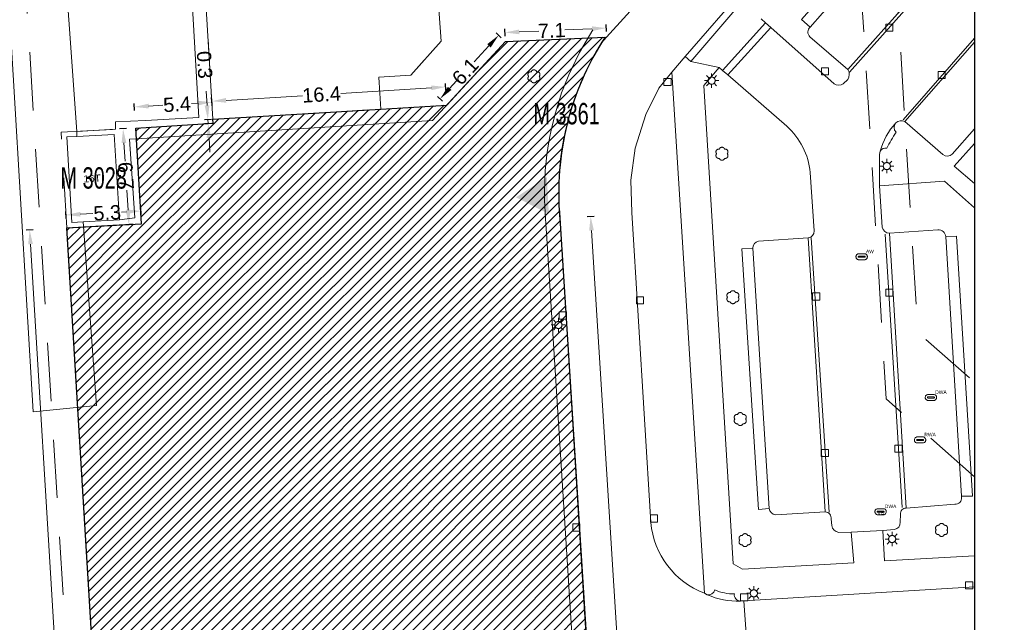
# Model space of a CAD drawing. Header units: metres. Extents: x 160756 to 160966, y 503283 to 503570.
# Tile 7 of 26: x 160796 to 160865, y 503357 to 503399. Entities that reach past the tile are written whole.
import ezdxf
from ezdxf.enums import TextEntityAlignment as Align

# ---------------------------------------------------------------- set-up
doc = ezdxf.new("R2010")
doc.units = ezdxf.units.M
doc.header["$MEASUREMENT"] = 0
doc.linetypes.add('DGN Style 2', pattern=[6.813233, 4.08794, -2.725293])
doc.linetypes.add('DGN Style 7', pattern=[13.626466, 6.13191, -2.725293, 2.04397, -2.725293])
for name, color, linetype, lineweight in [('B_KAD_perceelsgrenzen', 1, 'DGN Style 2', 0), ('B_KAD_perceelsnummers', 1, 'Continuous', 0), ('B_TOP_asfalt', 7, 'Continuous', 0), ('B_TOP_betonstraatstenen', 7, 'Continuous', 0), ('B_TOP_bomen', 7, 'Continuous', 0), ('B_TOP_gebouwen', 7, 'Continuous', 0), ('B_TOP_huisnummers', 7, 'Continuous', 0), ('B_TOP_rioolput', 7, 'Continuous', 0), ('B_TOP_straatmeubilair', 7, 'Continuous', 0), ('B_TOP_tegels', 7, 'Continuous', 0), ('B_TOP_verharding', 7, 'Continuous', 0), ('B_TOP_water', 7, 'Continuous', 0), ('Hagen', 3, 'Continuous', 0), ('kader', 7, 'Continuous', 0), ('maatvoering', 7, 'Continuous', 0), ('tekening-onderhoek', 7, 'Continuous', 0), ('X-TA-ARCERING', 7, 'Continuous', 0), ('X-TA-GRONDEN', 7, 'Continuous', 30), ('X-TA-MAATVOERING', 7, 'Continuous', 0)]:
    doc.layers.add(name, color=color, linetype=linetype, lineweight=lineweight)
doc.layers.add('niet_plotten', color=6, linetype='Continuous', lineweight=0, plot=False)
doc.styles.add('ARIAL', font='arial.ttf', dxfattribs={"height": 2.5})
doc.styles.add('ARIAL-BG_0', font='arial.ttf')
doc.styles.add('Style-Arial', font='arial.ttf')
doc.styles.add('Style-WORKING', font='WORKING.shx')
doc.dimstyles.new('rsl', dxfattribs={"dimtxt": 1, "dimasz": 1, "dimexe": 0.25, "dimexo": 0.0625, "dimgap": 0.1, "dimtad": 0, "dimdec": 1, "dimzin": 0, "dimdsep": 46, "dimtxsty": 'ARIAL-BG_0', "dimcen": 0, "dimclrd": 256, "dimadec": 4, "dimazin": 3, "dimtfac": 1, "dimtdec": 0, "dimtmove": 2, "dimatfit": 1, "dimfxl": 0.25, "dimfxlon": 1, "dimfrac": 2, "dimtolj": 1, "dimtzin": 0, "dimlwd": -1, "dimarcsym": 0})

# ---------------------------------------------------------------- blocks, each defined once
blk = doc.blocks.new('KA3')
at = {"linetype": 'DGN Style 7'}
blk.add_wipeout([(4200, 0), (4200, 2946), (0, 2946), (0, 0), (4200, 0), (4080, 110), (118.4, 110), (118.4, 2836), (4080, 2836), (4080, 110)], dxfattribs=at)
blk = doc.blocks.new('A3 zw')
at = {"layer": 'kader', "color": 7, "linetype": 'Continuous', "lineweight": 0, "xscale": 0.09999999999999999, "yscale": 0.09999999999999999, "zscale": 0.09999999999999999}
blk.add_blockref('KA3', (0, 0), dxfattribs=at)
at = {"layer": 'tekening-onderhoek', "color": 7}
for tag, height, style in [('titel', 5, 'Style-Arial'), ('titelregel2', 5, 'Style-Arial'), ('titelregel3', 5, 'Style-Arial'), ('titelregel4', 5, 'Style-Arial'), ('archiefnummer', 3.5, 'ARIAL'), ('van bladen', 2, 'Style-Arial'), ('schaal', 2, 'ARIAL'), ('datum', 2, 'ARIAL'), ('gewijzigd', 2, 'ARIAL'), ('gewijzigd2', 2, 'ARIAL'), ('get2', 2, 'ARIAL'), ('get3', 2, 'ARIAL'), ('get1', 2, 'ARIAL'), ('blad ', 2, 'Style-Arial')]:
    blk.add_attdef(tag, (0, 0), '', height=height, dxfattribs=dict(at, style=style))
blk = doc.blocks.new('*D7')
at = {"layer": 'Defpoints', "color": 0, "transparency": 16777216}
for p in [(160796.478, 503384.521), (160799.08, 503384.68), (160803.046, 503319.591)]:
    blk.add_point(p, dxfattribs=at)
at = {"layer": 'X-TA-MAATVOERING', "color": 0, "linetype": 'ByBlock', "lineweight": -2, "transparency": 16777216}
for p, q in [((160796.728, 503384.537), (160796.229, 503384.506)), ((160800.694, 503319.447), (160800.195, 503319.417))]:
    blk.add_line(p, q, dxfattribs=at)
at = {"layer": 'X-TA-MAATVOERING', "transparency": 16777216}
for p, q in [((160796.539, 503383.523), (160798.461, 503351.985)), ((160800.384, 503320.43), (160798.631, 503349.198))]:
    blk.add_line(p, q, dxfattribs=at)
for points in [[(160796.705, 503383.533), (160796.373, 503383.513), (160796.478, 503384.521)], [(160800.55, 503320.44), (160800.217, 503320.42), (160800.445, 503319.432)]]:
    blk.add_solid(points, dxfattribs=at)
at = {"layer": 'X-TA-MAATVOERING', "color": 0, "transparency": 16777216, "insert": (160798.546, 503350.592), "char_height": 1, "attachment_point": 5, "rotation": 273.48706, "style": 'ARIAL-BG_0'}
blk.add_mtext('\\A1;65.2', dxfattribs=at)
blk = doc.blocks.new('*D8')
at = {"layer": 'Defpoints', "color": 0, "transparency": 16777216}
for p in [(160833.682, 503385.344), (160837.69, 503321.722), (160839.852, 503321.858)]:
    blk.add_point(p, dxfattribs=at)
at = {"layer": 'X-TA-MAATVOERING', "color": 0, "linetype": 'ByBlock', "lineweight": -2, "transparency": 16777216}
for p, q in [((160835.594, 503385.464), (160836.093, 503385.496)), ((160839.602, 503321.842), (160840.101, 503321.874))]:
    blk.add_line(p, q, dxfattribs=at)
at = {"layer": 'X-TA-MAATVOERING', "transparency": 16777216}
for p, q in [((160835.906, 503384.482), (160837.773, 503354.854)), ((160839.789, 503322.856), (160837.949, 503352.056))]:
    blk.add_line(p, q, dxfattribs=at)
for points in [[(160836.073, 503384.493), (160835.74, 503384.472), (160835.843, 503385.48)], [(160839.955, 503322.866), (160839.623, 503322.845), (160839.852, 503321.858)]]:
    blk.add_solid(points, dxfattribs=at)
at = {"layer": 'X-TA-MAATVOERING', "color": 0, "transparency": 16777216, "insert": (160837.861, 503353.455), "char_height": 1, "attachment_point": 5, "rotation": 273.60513, "style": 'ARIAL-BG_0'}
blk.add_mtext('\\A1;63.7', dxfattribs=at)
blk = doc.blocks.new('*D9')
at = {"layer": 'Defpoints', "color": 0, "transparency": 16777216}
for p in [(160804.282, 503385.853), (160804.33, 503384.96), (160799.08, 503384.68)]:
    blk.add_point(p, dxfattribs=at)
at = {"layer": 'X-TA-MAATVOERING', "color": 0, "linetype": 'ByBlock', "lineweight": -2, "transparency": 16777216}
for p, q in [((160799.046, 503385.323), (160799.019, 503385.822)), ((160804.296, 503385.603), (160804.269, 503386.102))]:
    blk.add_line(p, q, dxfattribs=at)
at = {"layer": 'X-TA-MAATVOERING', "transparency": 16777216}
for p, q in [((160800.031, 503385.626), (160800.911, 503385.673)), ((160803.284, 503385.799), (160802.929, 503385.78))]:
    blk.add_line(p, q, dxfattribs=at)
for points in [[(160800.022, 503385.792), (160800.04, 503385.459), (160799.032, 503385.573)], [(160803.275, 503385.966), (160803.293, 503385.633), (160804.282, 503385.853)]]:
    blk.add_solid(points, dxfattribs=at)
at = {"layer": 'X-TA-MAATVOERING', "color": 0, "transparency": 16777216, "insert": (160801.92, 503385.727), "char_height": 1, "attachment_point": 5, "rotation": 3.05288, "style": 'ARIAL-BG_0'}
blk.add_mtext('\\A1;5.3', dxfattribs=at)
blk = doc.blocks.new('*D10')
at = {"layer": 'Defpoints', "color": 0, "transparency": 16777216}
for p in [(160803.92, 503391.68), (160803.033, 503391.626), (160804.33, 503384.96)]:
    blk.add_point(p, dxfattribs=at)
at = {"layer": 'X-TA-MAATVOERING', "color": 0, "linetype": 'ByBlock', "lineweight": -2, "transparency": 16777216}
for p, q in [((160803.283, 503391.641), (160802.784, 503391.611)), ((160803.693, 503384.921), (160803.194, 503384.891))]:
    blk.add_line(p, q, dxfattribs=at)
at = {"layer": 'X-TA-MAATVOERING', "transparency": 16777216}
for p, q in [((160803.094, 503390.628), (160803.172, 503389.348)), ((160803.383, 503385.904), (160803.296, 503387.326))]:
    blk.add_line(p, q, dxfattribs=at)
for points in [[(160803.261, 503390.638), (160802.928, 503390.618), (160803.033, 503391.626)], [(160803.549, 503385.914), (160803.216, 503385.894), (160803.443, 503384.906)]]:
    blk.add_solid(points, dxfattribs=at)
at = {"layer": 'X-TA-MAATVOERING', "color": 0, "transparency": 16777216, "insert": (160803.234, 503388.337), "char_height": 1, "attachment_point": 5, "rotation": 273.4914, "style": 'ARIAL-BG_0'}
blk.add_mtext('\\A1;6.7', dxfattribs=at)
blk = doc.blocks.new('*D11')
at = {"layer": 'Defpoints', "color": 0, "transparency": 16777216}
for p in [(160809.267, 503393.49), (160803.92, 503391.68), (160809.357, 503392.011)]:
    blk.add_point(p, dxfattribs=at)
at = {"layer": 'X-TA-MAATVOERING', "color": 0, "linetype": 'ByBlock', "lineweight": -2, "transparency": 16777216}
for p, q in [((160809.282, 503393.24), (160809.252, 503393.739)), ((160803.845, 503392.909), (160803.815, 503393.408))]:
    blk.add_line(p, q, dxfattribs=at)
at = {"layer": 'X-TA-MAATVOERING', "transparency": 16777216}
for p, q in [((160804.828, 503393.219), (160805.817, 503393.28)), ((160808.269, 503393.429), (160807.83, 503393.402))]:
    blk.add_line(p, q, dxfattribs=at)
for points in [[(160804.818, 503393.386), (160804.838, 503393.053), (160803.83, 503393.159)], [(160808.259, 503393.595), (160808.279, 503393.263), (160809.267, 503393.49)]]:
    blk.add_solid(points, dxfattribs=at)
at = {"layer": 'X-TA-MAATVOERING', "color": 0, "transparency": 16777216, "insert": (160806.824, 503393.341), "char_height": 1, "attachment_point": 5, "rotation": 3.48706, "style": 'ARIAL-BG_0'}
blk.add_mtext('\\A1;5.4', dxfattribs=at)
blk = doc.blocks.new('*D12')
at = {"layer": 'Defpoints', "color": 0, "transparency": 16777216}
for p in [(160809.003, 503391.99), (160809.34, 503392.29), (160809.357, 503392.011)]:
    blk.add_point(p, dxfattribs=at)
at = {"layer": 'X-TA-MAATVOERING', "transparency": 16777216}
for p, q in [((160808.925, 503393.267), (160808.864, 503394.265)), ((160808.986, 503392.268), (160809.003, 503391.99)), ((160809.064, 503390.992), (160809.125, 503389.993))]:
    blk.add_line(p, q, dxfattribs=at)
at = {"layer": 'X-TA-MAATVOERING', "color": 0, "linetype": 'ByBlock', "lineweight": -2, "transparency": 16777216}
for p, q in [((160809.236, 503392.284), (160808.737, 503392.253)), ((160809.253, 503392.005), (160808.754, 503391.975))]:
    blk.add_line(p, q, dxfattribs=at)
at = {"layer": 'X-TA-MAATVOERING', "transparency": 16777216}
for points in [[(160809.092, 503393.277), (160808.759, 503393.256), (160808.986, 503392.268)], [(160809.23, 503391.002), (160808.898, 503390.981), (160809.003, 503391.99)]]:
    blk.add_solid(points, dxfattribs=at)
at = {"layer": 'X-TA-MAATVOERING', "color": 0, "transparency": 16777216, "insert": (160808.752, 503396.117), "char_height": 1, "attachment_point": 5, "rotation": 273.48706, "style": 'ARIAL-BG_0'}
blk.add_mtext('\\A1;0.3', dxfattribs=at)
blk = doc.blocks.new('*D13')
at = {"layer": 'Defpoints', "color": 0, "transparency": 16777216}
for p in [(160825.666, 503394.562), (160825.743, 503393.292), (160809.34, 503392.29)]:
    blk.add_point(p, dxfattribs=at)
at = {"layer": 'X-TA-MAATVOERING', "transparency": 16777216}
for p, q in [((160824.668, 503394.501), (160818.307, 503394.112)), ((160810.261, 503393.621), (160815.613, 503393.948))]:
    blk.add_line(p, q, dxfattribs=at)
at = {"layer": 'X-TA-MAATVOERING', "color": 0, "linetype": 'ByBlock', "lineweight": -2, "transparency": 16777216}
for p, q in [((160825.681, 503394.312), (160825.651, 503394.811)), ((160809.278, 503393.311), (160809.247, 503393.81))]:
    blk.add_line(p, q, dxfattribs=at)
at = {"layer": 'X-TA-MAATVOERING', "transparency": 16777216}
for points in [[(160824.657, 503394.667), (160824.678, 503394.335), (160825.666, 503394.562)], [(160810.25, 503393.787), (160810.271, 503393.455), (160809.262, 503393.56)]]:
    blk.add_solid(points, dxfattribs=at)
at = {"layer": 'X-TA-MAATVOERING', "color": 0, "transparency": 16777216, "insert": (160816.96, 503394.03), "char_height": 1, "attachment_point": 5, "rotation": 3.49463, "style": 'ARIAL-BG_0'}
blk.add_mtext('\\A1;16.4', dxfattribs=at)
blk = doc.blocks.new('*D14')
at = {"layer": 'Defpoints', "color": 0, "transparency": 16777216}
for p in [(160829.389, 503398.187), (160829.859, 503397.753), (160825.743, 503393.292)]:
    blk.add_point(p, dxfattribs=at)
at = {"layer": 'X-TA-MAATVOERING', "color": 0, "linetype": 'ByBlock', "lineweight": -2, "transparency": 16777216}
for p, q in [((160829.572, 503398.017), (160829.205, 503398.356)), ((160825.457, 503393.556), (160825.089, 503393.895))]:
    blk.add_line(p, q, dxfattribs=at)
at = {"layer": 'X-TA-MAATVOERING', "transparency": 16777216}
for p, q in [((160828.711, 503397.452), (160827.673, 503396.327)), ((160825.951, 503394.461), (160826.43, 503394.98))]:
    blk.add_line(p, q, dxfattribs=at)
for points in [[(160828.588, 503397.565), (160828.833, 503397.339), (160829.389, 503398.187)], [(160825.829, 503394.574), (160826.074, 503394.348), (160825.273, 503393.726)]]:
    blk.add_solid(points, dxfattribs=at)
at = {"layer": 'X-TA-MAATVOERING', "color": 0, "transparency": 16777216, "insert": (160827.051, 503395.653), "char_height": 1, "attachment_point": 5, "rotation": 47.30733, "style": 'ARIAL-BG_0'}
blk.add_mtext('\\A1;6.1', dxfattribs=at)
blk = doc.blocks.new('*D15')
at = {"layer": 'Defpoints', "color": 0, "transparency": 16777216}
for p in [(160836.936, 503398.695), (160836.964, 503398.064), (160829.859, 503397.753)]:
    blk.add_point(p, dxfattribs=at)
at = {"layer": 'X-TA-MAATVOERING', "color": 0, "linetype": 'ByBlock', "lineweight": -2, "transparency": 16777216}
for p, q in [((160829.842, 503398.134), (160829.82, 503398.634)), ((160836.947, 503398.445), (160836.925, 503398.945))]:
    blk.add_line(p, q, dxfattribs=at)
at = {"layer": 'X-TA-MAATVOERING', "transparency": 16777216}
for p, q in [((160835.937, 503398.651), (160834.022, 503398.567)), ((160830.83, 503398.428), (160832.204, 503398.488))]:
    blk.add_line(p, q, dxfattribs=at)
for points in [[(160830.823, 503398.594), (160830.838, 503398.261), (160829.831, 503398.384)], [(160835.93, 503398.818), (160835.945, 503398.485), (160836.936, 503398.695)]]:
    blk.add_solid(points, dxfattribs=at)
at = {"layer": 'X-TA-MAATVOERING', "color": 0, "transparency": 16777216, "insert": (160833.113, 503398.528), "char_height": 1, "attachment_point": 5, "rotation": 2.50635, "style": 'ARIAL-BG_0'}
blk.add_mtext('\\A1;7.1', dxfattribs=at)
blk = doc.blocks.new('VB')
at = {"layer": 'B_TOP_straatmeubilair', "style": 'Style-WORKING'}
blk.add_text('VB', height=0.25, dxfattribs=at).set_placement((0.017, 0), align=Align.MIDDLE_CENTER)
blk = doc.blocks.new('BM')
at = {"layer": 'B_TOP_bomen', "flags": 128}
for points in [[(-0.376, 0), (-0.385, 0.011), (-0.393, 0.024), (-0.4, 0.037), (-0.407, 0.051), (-0.412, 0.065), (-0.417, 0.08), (-0.42, 0.095), (-0.422, 0.111), (-0.423, 0.127), (-0.422, 0.143), (-0.42, 0.158), (-0.418, 0.173), (-0.414, 0.188), (-0.409, 0.202), (-0.403, 0.216), (-0.396, 0.229), (-0.388, 0.241), (-0.379, 0.253), (-0.37, 0.264), (-0.359, 0.275), (-0.347, 0.285), (-0.335, 0.294), (-0.321, 0.303), (-0.307, 0.31), (-0.293, 0.316), (-0.278, 0.321), (-0.263, 0.325), (-0.247, 0.327), (-0.232, 0.328), (-0.217, 0.328), (-0.202, 0.328), (-0.188, 0.326)], [(-0.188, -0.326), (-0.202, -0.328), (-0.217, -0.328), (-0.232, -0.328), (-0.247, -0.327), (-0.263, -0.325), (-0.278, -0.321), (-0.293, -0.316), (-0.307, -0.31), (-0.321, -0.303), (-0.335, -0.294), (-0.347, -0.285), (-0.359, -0.275), (-0.37, -0.264), (-0.379, -0.253), (-0.388, -0.241), (-0.396, -0.229), (-0.403, -0.216), (-0.409, -0.202), (-0.414, -0.188), (-0.418, -0.173), (-0.42, -0.158), (-0.422, -0.143), (-0.423, -0.127), (-0.422, -0.111), (-0.42, -0.095), (-0.417, -0.08), (-0.412, -0.065), (-0.407, -0.051), (-0.4, -0.037), (-0.393, -0.024), (-0.385, -0.011), (-0.376, 0)], [(0.188, 0.326), (0.182, 0.339), (0.176, 0.352), (0.168, 0.365), (0.16, 0.378), (0.15, 0.39), (0.139, 0.401), (0.127, 0.411), (0.115, 0.421), (0.101, 0.429), (0.088, 0.437), (0.073, 0.443), (0.059, 0.448), (0.044, 0.452), (0.029, 0.455), (0.014, 0.457), (0, 0.457), (-0.014, 0.457), (-0.029, 0.455), (-0.044, 0.452), (-0.059, 0.448), (-0.073, 0.443), (-0.088, 0.437), (-0.101, 0.429), (-0.115, 0.421), (-0.127, 0.411), (-0.139, 0.401), (-0.15, 0.39), (-0.16, 0.378), (-0.168, 0.365), (-0.176, 0.352), (-0.182, 0.339), (-0.188, 0.326)], [(0.376, 0), (0.385, 0.011), (0.393, 0.024), (0.4, 0.037), (0.407, 0.051), (0.412, 0.065), (0.417, 0.08), (0.42, 0.095), (0.422, 0.111), (0.423, 0.127), (0.422, 0.143), (0.42, 0.158), (0.418, 0.173), (0.414, 0.188), (0.409, 0.202), (0.403, 0.216), (0.396, 0.229), (0.388, 0.241), (0.379, 0.253), (0.37, 0.264), (0.359, 0.275), (0.347, 0.285), (0.335, 0.294), (0.321, 0.303), (0.307, 0.31), (0.293, 0.316), (0.278, 0.321), (0.263, 0.325), (0.247, 0.327), (0.232, 0.328), (0.217, 0.328), (0.202, 0.328), (0.188, 0.326)], [(0.188, -0.326), (0.202, -0.328), (0.217, -0.328), (0.232, -0.328), (0.247, -0.327), (0.263, -0.325), (0.278, -0.321), (0.293, -0.316), (0.307, -0.31), (0.321, -0.303), (0.335, -0.294), (0.347, -0.285), (0.359, -0.275), (0.37, -0.264), (0.379, -0.253), (0.388, -0.241), (0.396, -0.229), (0.403, -0.216), (0.409, -0.202), (0.414, -0.188), (0.418, -0.173), (0.42, -0.158), (0.422, -0.143), (0.423, -0.127), (0.422, -0.111), (0.42, -0.095), (0.417, -0.08), (0.412, -0.065), (0.407, -0.051), (0.4, -0.037), (0.393, -0.024), (0.385, -0.011), (0.376, 0)], [(-0.188, -0.326), (-0.182, -0.339), (-0.176, -0.352), (-0.168, -0.365), (-0.16, -0.378), (-0.15, -0.39), (-0.139, -0.401), (-0.127, -0.411), (-0.115, -0.421), (-0.101, -0.429), (-0.088, -0.437), (-0.073, -0.443), (-0.059, -0.448), (-0.044, -0.452), (-0.029, -0.455), (-0.014, -0.457), (0, -0.457), (0.014, -0.457), (0.029, -0.455), (0.044, -0.452), (0.059, -0.448), (0.073, -0.443), (0.088, -0.437), (0.101, -0.429), (0.115, -0.421), (0.127, -0.411), (0.139, -0.401), (0.15, -0.39), (0.16, -0.378), (0.168, -0.365), (0.176, -0.352), (0.182, -0.339), (0.188, -0.326)]]:
    blk.add_lwpolyline(points, dxfattribs=at)
blk = doc.blocks.new('KK')
at = {"layer": 'B_TOP_straatmeubilair', "flags": 128}
blk.add_lwpolyline([(0.255, 0.245), (-0.245, 0.245), (-0.245, -0.255), (0.255, -0.255), (0.255, 0.245)], dxfattribs=at)
blk = doc.blocks.new('RWA')
at = {"layer": 'B_TOP_rioolput'}
for p, q in [((0.2, 0.214), (-0.2, 0.214)), ((-0.2, -0.214), (0.2, -0.214))]:
    blk.add_line(p, q, dxfattribs=at)
at = {"layer": 'B_TOP_rioolput', "flags": 128}
for points in [[(-0.2, -0.214), (-0.237, -0.208), (-0.275, -0.195), (-0.311, -0.174), (-0.342, -0.146), (-0.368, -0.113), (-0.382, -0.085), (-0.389, -0.066), (-0.395, -0.047), (-0.4, -0.009), (-0.398, 0.028), (-0.389, 0.066), (-0.373, 0.104), (-0.349, 0.138), (-0.319, 0.168), (-0.284, 0.19), (-0.247, 0.205), (-0.228, 0.21), (-0.2, 0.214)], [(-0.2, 0.042), (-0.205, 0.042), (-0.215, 0.04), (-0.223, 0.035), (-0.233, 0.027), (-0.24, 0.012), (-0.242, 0.008), (-0.242, -0.005), (-0.24, -0.015), (-0.235, -0.023), (-0.227, -0.033), (-0.212, -0.04), (-0.2, -0.042)], [(0.2, 0.042), (-0.2, 0.042)], [(0.2, 0.214), (0.237, 0.208), (0.275, 0.195), (0.311, 0.174), (0.342, 0.146), (0.368, 0.113), (0.382, 0.085), (0.389, 0.066), (0.395, 0.047), (0.4, 0.009), (0.398, -0.028), (0.389, -0.066), (0.373, -0.104), (0.349, -0.138), (0.319, -0.168), (0.284, -0.19), (0.247, -0.205), (0.228, -0.21), (0.2, -0.214)], [(0.2, -0.042), (0.205, -0.042), (0.215, -0.04), (0.223, -0.035), (0.233, -0.027), (0.241, -0.012), (0.242, -0.008), (0.242, 0.005), (0.24, 0.015), (0.235, 0.023), (0.227, 0.033), (0.212, 0.04), (0.2, 0.042)], [(-0.2, -0.042), (0.2, -0.042)]]:
    blk.add_lwpolyline(points, dxfattribs=at)
at = {"layer": 'B_TOP_rioolput', "style": 'Style-WORKING'}
blk.add_text('RWA', height=0.25, dxfattribs=at).set_placement((0.3, 0.25))
blk = doc.blocks.new('DWA')
at = {"layer": 'B_TOP_rioolput'}
for p, q in [((0.2, 0.214), (-0.2, 0.214)), ((-0.2, -0.214), (0.2, -0.214))]:
    blk.add_line(p, q, dxfattribs=at)
at = {"layer": 'B_TOP_rioolput', "flags": 128}
for points in [[(-0.2, -0.214), (-0.237, -0.208), (-0.275, -0.195), (-0.311, -0.174), (-0.342, -0.146), (-0.368, -0.113), (-0.382, -0.085), (-0.389, -0.066), (-0.395, -0.047), (-0.4, -0.009), (-0.398, 0.028), (-0.389, 0.066), (-0.373, 0.104), (-0.349, 0.138), (-0.319, 0.168), (-0.284, 0.19), (-0.247, 0.205), (-0.228, 0.21), (-0.2, 0.214)], [(-0.2, 0.042), (-0.205, 0.042), (-0.215, 0.04), (-0.223, 0.035), (-0.233, 0.027), (-0.24, 0.012), (-0.242, 0.008), (-0.242, -0.005), (-0.24, -0.015), (-0.235, -0.023), (-0.227, -0.033), (-0.212, -0.04), (-0.2, -0.042)], [(0.2, 0.042), (-0.2, 0.042)], [(0.2, 0.214), (0.237, 0.208), (0.275, 0.195), (0.311, 0.174), (0.342, 0.146), (0.368, 0.113), (0.382, 0.085), (0.389, 0.066), (0.395, 0.047), (0.4, 0.009), (0.398, -0.028), (0.389, -0.066), (0.373, -0.104), (0.349, -0.138), (0.319, -0.168), (0.284, -0.19), (0.247, -0.205), (0.228, -0.21), (0.2, -0.214)], [(0.2, -0.042), (0.205, -0.042), (0.215, -0.04), (0.223, -0.035), (0.233, -0.027), (0.24, -0.012), (0.242, -0.008), (0.242, 0.005), (0.24, 0.015), (0.235, 0.023), (0.227, 0.033), (0.212, 0.04), (0.2, 0.042)], [(-0.2, -0.042), (0.2, -0.042)]]:
    blk.add_lwpolyline(points, dxfattribs=at)
at = {"layer": 'B_TOP_rioolput', "style": 'Style-WORKING'}
blk.add_text('DWA', height=0.25, dxfattribs=at).set_placement((0.3, 0.25))
blk = doc.blocks.new('AW')
at = {"layer": 'B_TOP_straatmeubilair'}
for p, q in [((0.2, 0.214), (-0.2, 0.214)), ((-0.2, -0.214), (0.2, -0.214))]:
    blk.add_line(p, q, dxfattribs=at)
at = {"layer": 'B_TOP_straatmeubilair', "flags": 128}
for points in [[(-0.2, 0.214), (-0.218, 0.212), (-0.237, 0.208), (-0.256, 0.203), (-0.275, 0.195), (-0.293, 0.186), (-0.311, 0.174), (-0.327, 0.161), (-0.342, 0.147), (-0.356, 0.13), (-0.368, 0.113), (-0.378, 0.095), (-0.386, 0.076), (-0.392, 0.057), (-0.397, 0.038), (-0.399, 0.019), (-0.4, 0), (-0.399, -0.019), (-0.397, -0.038), (-0.392, -0.057), (-0.386, -0.076), (-0.378, -0.095), (-0.368, -0.113), (-0.356, -0.13), (-0.342, -0.146), (-0.327, -0.161), (-0.311, -0.174), (-0.293, -0.186), (-0.275, -0.195), (-0.256, -0.203), (-0.237, -0.208), (-0.219, -0.212), (-0.2, -0.214)], [(0.2, -0.042), (0.205, -0.042), (0.215, -0.04), (0.223, -0.035), (0.233, -0.027), (0.237, -0.021), (0.24, -0.012), (0.242, -0.008), (0.242, 0), (0.242, 0.005), (0.24, 0.015), (0.235, 0.023), (0.227, 0.033), (0.221, 0.037), (0.212, 0.04), (0.208, 0.042), (0.2, 0.042), (-0.2, 0.042), (-0.205, 0.042), (-0.215, 0.04), (-0.223, 0.035), (-0.233, 0.027), (-0.237, 0.021), (-0.24, 0.012), (-0.242, 0.008), (-0.242, 0), (-0.242, -0.005), (-0.24, -0.015), (-0.235, -0.023), (-0.227, -0.033), (-0.221, -0.037), (-0.212, -0.04), (-0.208, -0.042), (-0.2, -0.042), (0.2, -0.042)], [(0.2, 0.214), (0.219, 0.212), (0.237, 0.208), (0.256, 0.203), (0.275, 0.195), (0.293, 0.186), (0.311, 0.174), (0.327, 0.161), (0.342, 0.146), (0.356, 0.13), (0.368, 0.113), (0.378, 0.095), (0.386, 0.076), (0.392, 0.057), (0.397, 0.038), (0.399, 0.019), (0.4, 0), (0.399, -0.019), (0.397, -0.038), (0.392, -0.057), (0.386, -0.076), (0.378, -0.095), (0.368, -0.113), (0.356, -0.13), (0.342, -0.147), (0.327, -0.161), (0.311, -0.174), (0.293, -0.186), (0.275, -0.195), (0.256, -0.203), (0.237, -0.208), (0.219, -0.212), (0.2, -0.214)]]:
    blk.add_lwpolyline(points, dxfattribs=at)
at = {"layer": 'B_TOP_straatmeubilair', "style": 'Style-WORKING'}
blk.add_text('AW', height=0.25, dxfattribs=at).set_placement((0.3, 0.25))
blk = doc.blocks.new('LP')
at = {"layer": 'B_TOP_straatmeubilair'}
for p, q in [((-0.25, 0), (-0.5, 0)), ((-0.177, 0.177), (-0.354, 0.354)), ((0, 0.25), (0, 0.5)), ((0.177, 0.177), (0.354, 0.354)), ((0.25, 0), (0.5, 0)), ((-0.177, -0.177), (-0.354, -0.354)), ((0, -0.25), (0, -0.5)), ((0.177, -0.177), (0.354, -0.354))]:
    blk.add_line(p, q, dxfattribs=at)
at = {"layer": 'B_TOP_straatmeubilair', "flags": 128}
blk.add_lwpolyline([(-0.25, 0), (-0.248, -0.028), (-0.243, -0.057), (-0.234, -0.087), (-0.228, -0.102), (-0.221, -0.117), (-0.213, -0.131), (-0.203, -0.145), (-0.193, -0.159), (-0.181, -0.172), (-0.168, -0.185), (-0.155, -0.196), (-0.14, -0.207), (-0.125, -0.217), (-0.109, -0.225), (-0.093, -0.232), (-0.076, -0.238), (-0.059, -0.243), (-0.041, -0.247), (-0.024, -0.249), (-0.007, -0.25), (0.01, -0.25), (0.026, -0.249), (0.042, -0.246), (0.072, -0.239), (0.1, -0.229), (0.125, -0.217), (0.148, -0.201), (0.171, -0.182), (0.192, -0.16), (0.202, -0.147), (0.212, -0.133), (0.22, -0.119), (0.228, -0.103), (0.234, -0.087), (0.24, -0.071), (0.244, -0.053), (0.247, -0.036), (0.249, -0.018), (0.25, 0), (0.249, 0.018), (0.247, 0.036), (0.244, 0.053), (0.24, 0.071), (0.234, 0.087), (0.228, 0.103), (0.22, 0.119), (0.212, 0.133), (0.202, 0.147), (0.192, 0.16), (0.171, 0.182), (0.148, 0.201), (0.125, 0.217), (0.1, 0.229), (0.072, 0.239), (0.042, 0.246), (0.026, 0.249), (0.01, 0.25), (-0.007, 0.25), (-0.024, 0.249), (-0.041, 0.247), (-0.059, 0.243), (-0.076, 0.238), (-0.093, 0.232), (-0.109, 0.225), (-0.125, 0.217), (-0.14, 0.207), (-0.155, 0.196), (-0.168, 0.185), (-0.181, 0.172), (-0.193, 0.159), (-0.203, 0.145), (-0.213, 0.131), (-0.221, 0.117), (-0.228, 0.102), (-0.234, 0.087), (-0.243, 0.057), (-0.248, 0.028), (-0.25, 0)], dxfattribs=at)

msp = doc.modelspace()

# ---------------------------------------------------------------- hatches: boundary and pattern name
at = {"layer": 'X-TA-ARCERING'}
h = msp.add_hatch(dxfattribs=at)
h.set_pattern_fill('HATCH', color=40, scale=0.01, style=0, pattern_type=2)
h.set_pattern_definition([(45, (160843.12655, 503354.98547), (-0.3535534, 0.3535534), [])])
h.paths.add_polyline_path([(160836.862, 503398.06, 0.169302), (160833.682, 503385.344), (160836.821, 503335.718), (160837.398, 503326.27), (160837.636, 503322.733), (160837.69, 503321.722), (160803.046, 503319.591), (160799.08, 503384.68), (160804.33, 503384.96), (160803.92, 503391.68), (160809.357, 503392.011), (160809.34, 503392.29), (160821.12, 503393.01), (160825.743, 503393.292), (160829.859, 503397.753)])

# ---------------------------------------------------------------- linework, layer by layer
at = {"layer": 'Hagen'}
for p, q in [((160836.002, 503398.57), (160835.065, 503396.99)), ((160836.862, 503398.06), (160835.947, 503396.517)), ((160835.065, 503396.99), (160834.311, 503395.422)), ((160835.947, 503396.517), (160835.226, 503395.018)), ((160834.311, 503395.422), (160833.96, 503394.555)), ((160833.96, 503394.555), (160833.811, 503394.15)), ((160835.226, 503395.018), (160834.893, 503394.195)), ((160833.672, 503393.748), (160833.368, 503392.755)), ((160833.811, 503394.15), (160833.672, 503393.748)), ((160834.753, 503393.815), (160834.623, 503393.438)), ((160834.893, 503394.195), (160834.753, 503393.815)), ((160834.623, 503393.438), (160834.332, 503392.486)), ((160833.368, 503392.755), (160833.112, 503391.734)), ((160834.332, 503392.486), (160834.086, 503391.51)), ((160833.112, 503391.734), (160832.977, 503391.091)), ((160832.977, 503391.091), (160832.859, 503390.418)), ((160834.086, 503391.51), (160833.96, 503390.903)), ((160832.859, 503390.418), (160832.771, 503389.801)), ((160833.96, 503390.903), (160833.847, 503390.261)), ((160832.771, 503389.801), (160832.693, 503389.107)), ((160833.763, 503389.675), (160833.689, 503389.009)), ((160833.847, 503390.261), (160833.763, 503389.675)), ((160832.693, 503389.107), (160832.66, 503388.708)), ((160833.689, 503389.009), (160833.658, 503388.646)), ((160832.66, 503388.708), (160832.601, 503387.252)), ((160833.658, 503388.646), (160833.601, 503387.237)), ((160832.601, 503387.252), (160832.607, 503386.61)), ((160833.601, 503387.237), (160833.607, 503386.638)), ((160832.607, 503386.61), (160832.645, 503385.783)), ((160833.607, 503386.638), (160833.643, 503385.841)), ((160832.645, 503385.783), (160832.706, 503384.925)), ((160833.643, 503385.841), (160833.704, 503384.993)), ((160832.706, 503384.925), (160832.747, 503384.287)), ((160833.704, 503384.993), (160833.745, 503384.35)), ((160832.747, 503384.287), (160836.692, 503321.659)), ((160833.745, 503384.35), (160837.69, 503321.722))]:
    msp.add_line(p, q, dxfattribs=at)
at = {"layer": 'niet_plotten', "lineweight": 30, "flags": 128}
msp.add_lwpolyline([(160761.654, 503424.194), (160862.773, 503424.194), (160862.773, 503291.143), (160761.654, 503291.143)], close=True, dxfattribs=at)
at = {"layer": 'X-TA-ARCERING', "color": 40, "flags": 128}
msp.add_lwpolyline([(160836.862, 503398.06, 0.169302), (160833.682, 503385.344), (160836.821, 503335.718), (160837.398, 503326.27), (160837.636, 503322.733), (160837.69, 503321.722), (160803.046, 503319.591), (160799.08, 503384.68), (160804.33, 503384.96), (160803.92, 503391.68), (160809.357, 503392.011), (160809.34, 503392.29), (160821.12, 503393.01), (160825.743, 503393.292), (160829.859, 503397.753)], format="xyb", close=True, dxfattribs=at)

# ---------------------------------------------------------------- next in the draw order: block references
at = {"layer": 'kader', "color": 7, "linetype": 'Continuous', "lineweight": 0, "xscale": 0.5, "yscale": 0.5, "zscale": 0.5, "rotation": 1.825240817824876e-11}
msp.add_blockref('A3 zw', (160755.734, 503282.88), dxfattribs=at)

# ---------------------------------------------------------------- next in the draw order: linework, layer by layer
at = {"layer": 'B_KAD_perceelsgrenzen'}
msp.add_line((160794.808, 503424.194), (160801.25, 503319.48), dxfattribs=at)
at = {"layer": 'B_KAD_perceelsgrenzen', "flags": 128}
for points in [[(160862.773, 503367.194), (160856.59, 503372.66), (160853.424, 503424.194)], [(160855.93, 503424.194), (160858.81, 503377.34), (160862.773, 503373.835)], [(160809.34, 503392.29), (160821.12, 503393.01), (160820.98, 503395.26), (160823.22, 503395.39), (160825.36, 503397.78), (160825.19, 503400.02), (160827.44, 503400.16), (160826.86, 503409.69), (160824.62, 503409.55), (160824.5, 503411.79), (160822.1, 503413.9), (160819.88, 503413.77), (160819.74, 503416.01), (160807.95, 503415.29), (160809.34, 503392.29)], [(160799.08, 503384.68), (160804.33, 503384.96), (160803.92, 503391.68), (160798.68, 503391.38), (160799.08, 503384.68)]]:
    msp.add_lwpolyline(points, dxfattribs=at)
at = {"layer": 'B_TOP_asfalt', "flags": 128}
for points in [[(160843.15, 503405.347), (160843.145, 503404.891), (160836.964, 503398.064)], [(160842.471, 503396.71), (160846.721, 503401.589)], [(160841.545, 503395.598), (160842.471, 503396.71)], [(160844.017, 503358.922), (160843.823, 503359.03)], [(160846.606, 503358.501), (160846.357, 503358.469)], [(160846.948, 503353.562), (160846.606, 503358.501)]]:
    msp.add_lwpolyline(points, dxfattribs=at)
for points in [[(160836.964, 503398.064), (160836.627, 503397.692, 0.16367), (160833.682, 503385.344), (160836.607, 503339.106)], [(160843.823, 503359.03, -0.289867), (160840.076, 503363.994), (160838.737, 503385.758), (160838.671, 503388.017), (160838.972, 503390.274), (160839.709, 503392.639), (160840.63, 503394.48), (160841.545, 503395.598)], [(160846.357, 503358.469, -0.113304), (160844.017, 503358.922)]]:
    msp.add_lwpolyline(points, format="xyb", dxfattribs=at)
at = {"layer": 'B_TOP_betonstraatstenen'}
for p, q in [((160862.773, 503405.773), (160853.901, 503395.782)), ((160857.898, 503392.134), (160862.773, 503397.706)), ((160862.773, 503359.464), (160846.606, 503358.501))]:
    msp.add_line(p, q, dxfattribs=at)
at = {"layer": 'B_TOP_betonstraatstenen', "flags": 128}
for points in [[(160848.5, 503398.73), (160845.482, 503395.422)], [(160856.107, 503387.616), (160856.105, 503389.812), (160856.165, 503390.059)], [(160857.986, 503365.005), (160856.819, 503384.306)], [(160851.117, 503383.965), (160852.306, 503364.733)], [(160854.115, 503363.316), (160856.341, 503363.427)]]:
    msp.add_lwpolyline(points, dxfattribs=at)
for points in [[(160853.901, 503395.782, -0.294859), (160853.886, 503395.08), (160853.574, 503394.775, -0.293665), (160852.927, 503394.785), (160848.5, 503398.73)], [(160845.482, 503395.422), (160849.609, 503391.8, -0.188071), (160851.255, 503388.566), (160851.527, 503384.461, -0.379623), (160851.117, 503383.965)], [(160856.165, 503390.059, -0.318369), (160856.627, 503390.272, -0.024669), (160857.273, 503391.385, -0.395698), (160857.257, 503392.032)], [(160857.257, 503392.032, 0.121678), (160856.165, 503390.059)], [(160857.257, 503392.032, -0.343212), (160857.898, 503392.134)], [(160856.819, 503384.306, -0.395741), (160856.312, 503384.719), (160856.107, 503387.616)], [(160852.306, 503364.733, -0.422319), (160852.718, 503364.231), (160852.777, 503363.774, 0.357825), (160853.251, 503363.295), (160854.115, 503363.316)], [(160856.341, 503363.427), (160857.163, 503363.505, 0.39778), (160857.575, 503364.003), (160857.594, 503364.565, -0.476042), (160857.986, 503365.005)], [(160846.357, 503358.469, -0.433999), (160845.929, 503358.981, -0.110481), (160844.571, 503359.251, -0.38834), (160844.017, 503358.922)]]:
    msp.add_lwpolyline(points, format="xyb", dxfattribs=at)
at = {"layer": 'B_TOP_gebouwen', "flags": 128}
for points in [[(160826.86, 503409.69), (160824.62, 503409.55), (160824.5, 503411.79), (160822.1, 503413.9), (160819.88, 503413.77), (160819.74, 503416.01), (160807.95, 503415.29), (160809.34, 503392.29), (160821.12, 503393.01), (160820.98, 503395.26), (160823.22, 503395.39), (160825.36, 503397.78), (160825.19, 503400.02), (160827.44, 503400.16), (160826.86, 503409.69)], [(160799.79, 503391.087), (160799.091, 503391.05), (160799.449, 503385.054), (160800.231, 503385.099)], [(160802.774, 503385.244), (160802.416, 503391.227), (160799.79, 503391.087)], [(160800.231, 503385.099), (160802.774, 503385.244)]]:
    msp.add_lwpolyline(points, dxfattribs=at)
at = {"layer": 'B_TOP_tegels', "flags": 128}
for points in [[(160805.941, 503422.955), (160806.323, 503417.254), (160806.926, 503417.222), (160808.351, 503392.415), (160804.604, 503392.197), (160802.508, 503392.105), (160802.507, 503391.599), (160799.782, 503391.443)], [(160861.627, 503410.566), (160861.053, 503411.056), (160850.641, 503399.301), (160851.238, 503398.763)], [(160851.238, 503398.763), (160861.627, 503410.566)], [(160847.091, 503401.278), (160842.885, 503396.345)], [(160848.107, 503399.052), (160847.818, 503399.343)], [(160845.109, 503395.711), (160848.107, 503399.052)], [(160802.774, 503385.244), (160803.863, 503385.37), (160803.49, 503390.897), (160803.973, 503390.927), (160824.738, 503392.202), (160829.859, 503397.753), (160836.964, 503398.064)], [(160842.885, 503396.345), (160842.471, 503396.71)], [(160844.863, 503395.919), (160842.885, 503396.345)], [(160854.115, 503363.316), (160854.318, 503361.155), (160846.491, 503360.718), (160845.841, 503361.093), (160843.794, 503394.674), (160844.863, 503395.919)], [(160844.863, 503395.919), (160845.109, 503395.711)], [(160841.545, 503395.598), (160843.823, 503359.03)], [(160799.782, 503391.443), (160799.79, 503391.087)], [(160862.773, 503387.777), (160861.357, 503388.997), (160862.773, 503390.587)], [(160856.107, 503387.616), (160860.668, 503387.944), (160862.773, 503386.081)], [(160861.878, 503365.847), (160862.645, 503365.837), (160861.516, 503384.084), (160860.769, 503384.062)], [(160860.769, 503384.062), (160861.878, 503365.847)], [(160847.216, 503383.252), (160846.458, 503383.201), (160847.615, 503364.907), (160848.377, 503364.974)], [(160848.377, 503364.974), (160847.216, 503383.252)], [(160862.773, 503361.642), (160856.467, 503361.309), (160856.341, 503363.427)]]:
    msp.add_lwpolyline(points, dxfattribs=at)
for points in [[(160851.238, 503398.763, 0.433376), (160851.234, 503398.08), (160853.901, 503395.782)], [(160862.773, 503391.612), (160861.217, 503389.848, -0.405507), (160860.566, 503389.82), (160857.898, 503392.134)], [(160860.769, 503384.062, 0.401762), (160860.209, 503384.525), (160856.819, 503384.306)], [(160851.117, 503383.965), (160847.621, 503383.738, 0.331107), (160847.216, 503383.252)], [(160857.986, 503365.005), (160861.401, 503365.264, 0.461691), (160861.877, 503365.754), (160861.878, 503365.847)], [(160848.377, 503364.974, 0.347392), (160848.829, 503364.525), (160852.306, 503364.733)]]:
    msp.add_lwpolyline(points, format="xyb", dxfattribs=at)
at = {"layer": 'B_TOP_verharding'}
for p, q in [((160862.773, 503405.475), (160854.019, 503395.589)), ((160857.773, 503392.255), (160862.773, 503397.975))]:
    msp.add_line(p, q, dxfattribs=at)
at = {"layer": 'B_TOP_verharding', "flags": 128}
for points in [[(160848.5, 503398.73), (160848.107, 503399.052)], [(160845.109, 503395.711), (160845.482, 503395.422)], [(160857.712, 503365.033), (160856.51, 503384.236)], [(160851.311, 503383.982), (160852.588, 503364.714)]]:
    msp.add_lwpolyline(points, dxfattribs=at)
at = {"layer": 'B_TOP_water', "flags": 128}
for points in [[(160793.585, 503424.194), (160796.73, 503371.754), (160801.177, 503372.193), (160800.231, 503385.099)], [(160799.782, 503391.443), (160797.514, 503423.133)]]:
    msp.add_lwpolyline(points, dxfattribs=at)
at = {"layer": 'maatvoering', "linetype": 'Continuous', "lineweight": 0}
msp.add_solid([(160832.77, 503388.223), (160832.911, 503385.645), (160830.607, 503386.814)], dxfattribs=at)
at = {"layer": 'X-TA-GRONDEN', "flags": 128}
msp.add_lwpolyline([(160836.862, 503398.06, 0.169302), (160833.682, 503385.344), (160836.821, 503335.718), (160837.398, 503326.27), (160837.636, 503322.733), (160837.69, 503321.722), (160803.046, 503319.591), (160799.08, 503384.68), (160804.33, 503384.96), (160803.92, 503391.68), (160809.357, 503392.011), (160809.34, 503392.29), (160821.12, 503393.01), (160825.743, 503393.292), (160829.859, 503397.753)], format="xyb", close=True, dxfattribs=at)

# ---------------------------------------------------------------- next in the draw order: block references
at = {"layer": 'B_TOP_bomen'}
for p in [(160831.866, 503395.307), (160845.06, 503389.873), (160845.828, 503379.803), (160846.344, 503371.249), (160860.471, 503363.464), (160846.679, 503362.75)]:
    msp.add_blockref('BM', p, dxfattribs=at)
at = {"layer": 'B_TOP_rioolput'}
for name, p in [('DWA', (160859.725, 503372.765)), ('RWA', (160858.963, 503369.783)), ('DWA', (160856.191, 503364.745))]:
    msp.add_blockref(name, p, dxfattribs=at)
at = {"layer": 'B_TOP_straatmeubilair'}
for name, p in [('KK', (160856.804, 503398.732)), ('KK', (160852.286, 503395.658)), ('KK', (160841.237, 503394.909)), ('LP', (160844.334, 503395.005)), ('KK', (160860.474, 503395.406)), ('KK', (160833.994, 503392.2)), ('LP', (160856.63, 503389.007)), ('AW', (160854.863, 503382.644)), ('KK', (160851.662, 503379.858)), ('KK', (160856.801, 503380.129)), ('KK', (160839.31, 503379.588)), ('KK', (160833.885, 503378.522)), ('LP', (160833.584, 503377.853)), ('KK', (160852.271, 503368.874)), ('KK', (160857.443, 503369.169)), ('VB', (160856.19, 503364.674)), ('KK', (160840.282, 503364.271)), ('KK', (160834.834, 503363.64)), ('LP', (160857.003, 503362.828)), ('LP', (160847.298, 503359.017)), ('KK', (160862.398, 503359.59)), ('KK', (160846.613, 503358.744))]:
    msp.add_blockref(name, p, dxfattribs=at)

# ---------------------------------------------------------------- next in the draw order: texts
at = {"layer": 'B_KAD_perceelsnummers', "style": 'Style-Arial', "width": 0.666667}
for s, p in [('M 3361', (160834.158, 503392.688)), ('M 3028', (160800.97, 503388.176))]:
    msp.add_text(s, height=1.5, dxfattribs=at).set_placement(p, align=Align.MIDDLE_CENTER)
at = {"layer": 'B_TOP_huisnummers', "style": 'Style-Arial'}
msp.add_text('16T', height=0.5, rotation=3.5, dxfattribs=at).set_placement((160800.86, 503388.14), align=Align.MIDDLE_CENTER)

# ---------------------------------------------------------------- next in the draw order: dimensions: what is measured, and where the dimension line sits
at = {"layer": 'X-TA-MAATVOERING'}
for base, p1, p2, angle, picture, middle in [((160836.936, 503398.695), (160829.859, 503397.753), (160836.964, 503398.064), 2.50635, '*D15', (160833.113, 503398.528)), ((160829.389, 503398.187), (160825.743, 503393.292), (160829.859, 503397.753), 47.30733, '*D14', (160827.051, 503395.653)), ((160809.003, 503391.99), (160809.34, 503392.29), (160809.357, 503392.011), 273.48706, '*D12', (160808.752, 503396.117)), ((160825.666, 503394.562), (160809.34, 503392.29), (160825.743, 503393.292), 3.49463, '*D13', (160816.96, 503394.03)), ((160809.267, 503393.49), (160803.92, 503391.68), (160809.357, 503392.011), 3.48706, '*D11', (160806.824, 503393.341)), ((160803.033, 503391.626), (160804.33, 503384.96), (160803.92, 503391.68), 93.4914, '*D10', (160803.234, 503388.337)), ((160804.282, 503385.853), (160799.08, 503384.68), (160804.33, 503384.96), 3.05288, '*D9', (160801.92, 503385.727)), ((160839.852, 503321.858), (160833.682, 503385.344), (160837.69, 503321.722), 273.60513, '*D8', (160837.861, 503353.455)), ((160796.478, 503384.521), (160803.046, 503319.591), (160799.08, 503384.68), 93.48706, '*D7', (160798.546, 503350.592))]:
    dim = msp.add_linear_dim(base=base, p1=p1, p2=p2, angle=angle, dimstyle='rsl', override={"dimtdec": 1, "dimfrac": 0}, dxfattribs=at)
    dim.commit()
    dim.dimension.update_dxf_attribs({"geometry": picture, "text_midpoint": middle, "dimtype": 160})

doc.saveas('drawing.dxf')
